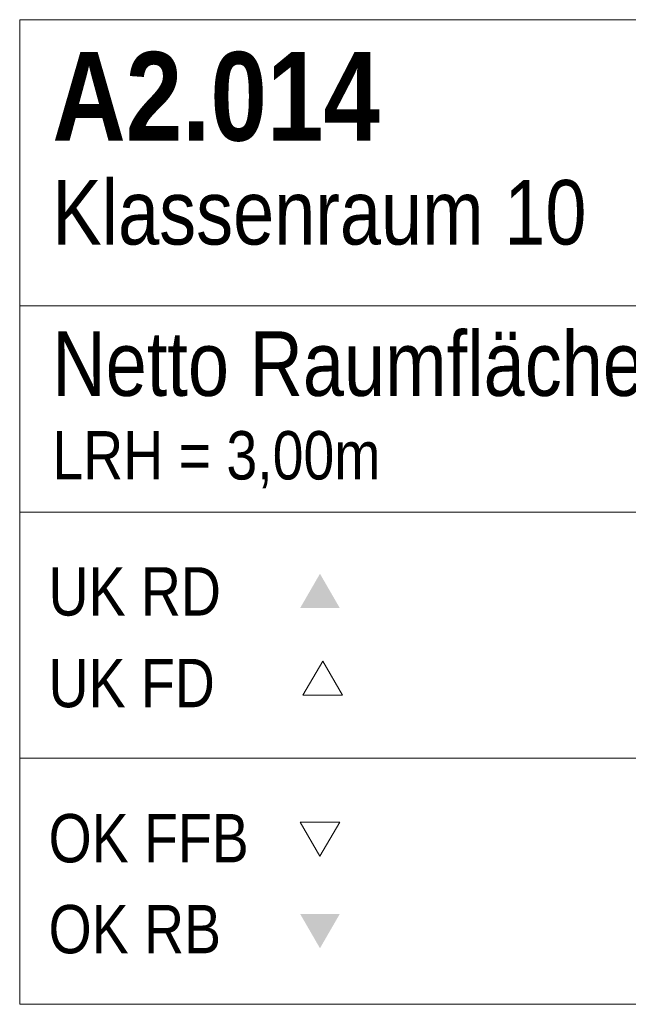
# Model space of a CAD drawing. Extents: x -620 to 300, y 62 to 1112.
# Tile 12 of 95: x -416 to -400, y 425 to 452. Entities that reach past the tile are written whole.
import ezdxf

# ---------------------------------------------------------------- set-up
doc = ezdxf.new("R2010")
doc.units = 0
doc.layers.get('0').update_dxf_attribs({"lineweight": 13})
doc.layers.add('70 -75 Raumstempel- 1 Raumstempel', color=1, linetype='Continuous', lineweight=50, true_color=0xff0000)
doc.styles.get("Standard").update_dxf_attribs({"font": 'ARIALN.TTF'})

# ---------------------------------------------------------------- blocks, each defined once
blk = doc.blocks.new('Referenz-A06G9S5P8I')
at = {"layer": '70 -75 Raumstempel- 1 Raumstempel', "color": 0, "lineweight": -2}
for p, q in [((-415.685, 451.567), (-415.685, 425.427)), ((-379.362, 451.567), (-415.685, 451.567)), ((-379.362, 443.972), (-415.685, 443.972)), ((-415.685, 438.497), (-393.957, 438.497)), ((-407.648, 434.537), (-408.171, 433.631)), ((-407.125, 433.631), (-407.648, 434.537)), ((-408.171, 433.631), (-407.125, 433.631)), ((-415.685, 431.962), (-393.957, 431.962)), ((-407.72, 429.358), (-408.243, 430.264)), ((-408.243, 430.264), (-407.197, 430.264)), ((-407.197, 430.264), (-407.72, 429.358)), ((-379.362, 425.427), (-415.685, 425.427))]:
    blk.add_line(p, q, dxfattribs=at)
for points in [[(-407.197, 435.952), (-407.72, 436.858), (-408.243, 435.952)], [(-407.197, 427.821), (-407.72, 426.915), (-408.243, 427.821)]]:
    blk.add_solid(points, dxfattribs=at)
at = {"layer": '70 -75 Raumstempel- 1 Raumstempel', "color": 0, "linetype": 'Continuous', "lineweight": -2, "ltscale": 0.13, "attachment_point": 1, "rotation": 0}
for s, insert, char_height in [('{\\fArial Narrow|b1|i0;A2.014}', (-414.819, 450.709), 2.3536), ('{\\fArial Narrow;Klassenraum 10}', (-414.819, 447.31), 1.71171), ('{\\fArial Narrow;Netto Raumfläche:}', (-414.819, 443.292), 1.71171), ('{\\fArial Narrow;LRH = 3,00m}', (-414.819, 440.644), 1.28378), ('{\\fArial Narrow;UK RD}', (-414.92, 437.032), 1.28378), ('{\\fArial Narrow;UK FD}', (-414.92, 434.598), 1.28378), ('{\\fArial Narrow;OK FFB}', (-414.92, 430.479), 1.28378), ('{\\fArial Narrow;OK RB}', (-414.92, 428.065), 1.28378)]:
    blk.add_mtext(s, dxfattribs=dict(at, insert=insert, char_height=char_height))

msp = doc.modelspace()

# ---------------------------------------------------------------- block references
at = {"color": 8, "lineweight": 13, "ltscale": 0.13, "true_color": 0x808080}
msp.add_blockref('Referenz-A06G9S5P8I', (0, 0), dxfattribs=at)

doc.saveas('drawing.dxf')
